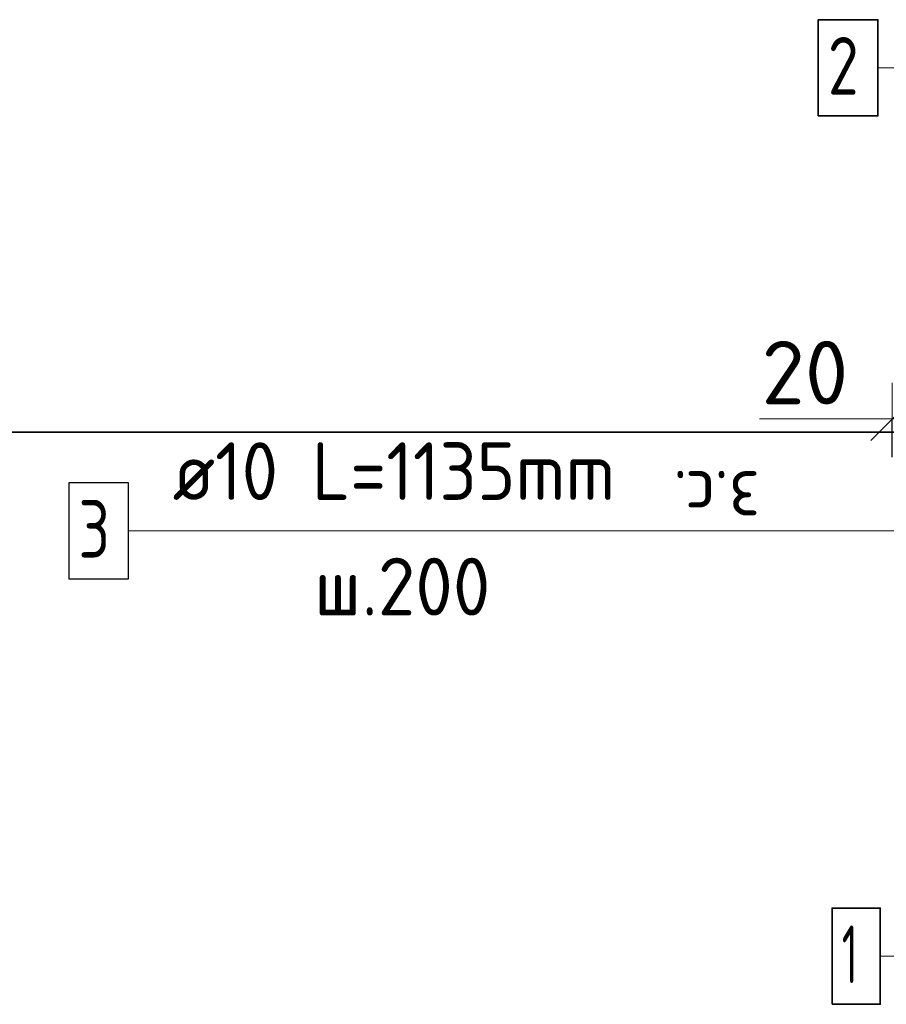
# Model space of a CAD drawing. Header units: metres. Extents: x -38 to 114, y -15 to 21.
# Tile 194 of 244: x 71.714 to 72.164, y 8.174 to 8.686. Entities that reach past the tile are written whole.
import ezdxf

# ---------------------------------------------------------------- set-up
doc = ezdxf.new("R2010")
doc.units = ezdxf.units.M
doc.header["$PDMODE"] = 65
for name, color, linetype, lineweight in [('XR$3$Арм. стержнями верхней зоны', 180, 'Continuous', 35), ('XR$3$Арм. стержнями нижней зоны', 180, 'Continuous', 35), ('XR$3$Арм.стержн. Арматура края', 96, 'Continuous', 35), ('XR$3$Размерная линия_ общее', 7, 'Continuous', 13), ('XR$4$Арм. стержнями верхней зоны', 180, 'Continuous', 35), ('XR$4$Арм. стержнями нижней зоны', 180, 'Continuous', 35), ('XR$4$Арм.стержн. Арматура края', 96, 'Continuous', 35), ('XR$4$Размерная линия_ общее', 7, 'Continuous', 13), ('XR$6$Арм. стержнями верхней зоны', 180, 'Continuous', 35), ('XR$6$Арм. стержнями нижней зоны', 180, 'Continuous', 35), ('XR$6$Арм.стержн. Арматура края', 96, 'Continuous', 35), ('XR$6$Размерная линия_ общее', 7, 'Continuous', 13)]:
    doc.layers.add(name, color=color, linetype=linetype, lineweight=lineweight)
doc.styles.add('ISOCPEUR', font='txt')
doc.dimstyles.new('DIMSTYLE_11', dxfattribs={"dimtxt": 0.033, "dimasz": 0.0375, "dimexe": 0, "dimexo": 0, "dimgap": 0.0165, "dimtad": 2, "dimdec": 0, "dimlfac": 1000, "dimrnd": 1, "dimzin": 12, "dimdsep": 46, "dimtxsty": 'ISOCPEUR', "dimblk1": 'ALL_ML_STRICH', "dimblk2": 'ALL_ML_STRICH', "dimsah": 1, "dimcen": 0, "dimclrd": 7, "dimclre": 256, "dimclrt": 7, "dimadec": 0, "dimazin": 0, "dimtfac": 1, "dimtdec": 0, "dimtix": 1, "dimtmove": 2, "dimatfit": 3, "dimfxl": 0, "dimtvp": 1.2, "dimtzin": 0, "dimlwd": 0, "dimlwe": -3, "dimarcsym": 0})

# ---------------------------------------------------------------- blocks, each defined once
blk = doc.blocks.new('ALL_ML_STRICH')
at = {"color": 0, "linetype": 'ByBlock', "lineweight": -2}
for p, q in [((0, -0.5), (0, 0.5)), ((-0.3, -0.3), (0.3, 0.3)), ((-1, 0), (0.5, 0))]:
    blk.add_line(p, q, dxfattribs=at)
blk = doc.blocks.new('*D140')
at = {"layer": 'DEFPOINTS', "color": 7, "linetype": 'Continuous', "lineweight": 13, "transparency": 33554687}
for p in [(72.1875, 8.47857), (72.1875, 8.44358), (72.1675, 8.43858)]:
    blk.add_point(p, dxfattribs=at)
at = {"layer": 'XR$3$Размерная линия_ общее', "color": 253, "linetype": 'Continuous', "lineweight": -2, "true_color": 0xa0a0a0, "transparency": 33554687}
for p, q in [((72.1675, 8.45858), (72.1675, 8.47857)), ((72.1875, 8.46358), (72.1875, 8.47857))]:
    blk.add_line(p, q, dxfattribs=at)
at = {"layer": 'XR$3$Размерная линия_ общее', "color": 7, "linetype": 'Continuous', "lineweight": -2, "transparency": 33554687}
blk.add_line((72.1875, 8.47857), (72.1675, 8.47857), dxfattribs=at)
at = {"layer": 'XR$3$Размерная линия_ общее', "color": 7, "linetype": 'Continuous', "lineweight": 13, "transparency": 33554687, "xscale": 0.0375, "yscale": 0.0375, "zscale": 0.0375}
for p, rotation in [((72.1675, 8.47857), 180), ((72.1875, 8.47857), 360)]:
    blk.add_blockref('ALL_ML_STRICH', p, dxfattribs=dict(at, rotation=rotation))
at = {"layer": 'XR$3$Размерная линия_ общее', "color": 7, "linetype": 'Continuous', "lineweight": 13, "transparency": 33554687, "insert": (72.12208, 8.50257), "char_height": 0.033, "width": 0.066, "attachment_point": 5, "style": 'ISOCPEUR'}
blk.add_mtext('\\A1;{20}', dxfattribs=at)
at = {"layer": 'XR$3$Размерная линия_ общее', "color": 7, "linetype": 'Continuous', "lineweight": 13, "transparency": 33554687, "insert": (72.09879, 8.42451), "char_height": 0.027, "width": 0.00135, "attachment_point": 1, "rotation": 180, "line_spacing_factor": 0.60241, "style": 'ISOCPEUR'}
blk.add_mtext('з.с.', dxfattribs=at)
blk = doc.blocks.new('*D359')
at = {"layer": 'DEFPOINTS', "color": 7, "linetype": 'Continuous', "lineweight": 13, "transparency": 33554687}
for p in [(72.1875, 8.47857), (72.1875, 8.44358), (72.1675, 8.43858)]:
    blk.add_point(p, dxfattribs=at)
at = {"layer": 'XR$4$Размерная линия_ общее', "color": 253, "linetype": 'Continuous', "lineweight": -2, "true_color": 0xa0a0a0, "transparency": 33554687}
for p, q in [((72.1675, 8.45858), (72.1675, 8.47857)), ((72.1875, 8.46358), (72.1875, 8.47857))]:
    blk.add_line(p, q, dxfattribs=at)
at = {"layer": 'XR$4$Размерная линия_ общее', "color": 7, "linetype": 'Continuous', "lineweight": -2, "transparency": 33554687}
blk.add_line((72.1875, 8.47857), (72.1675, 8.47857), dxfattribs=at)
at = {"layer": 'XR$4$Размерная линия_ общее', "color": 7, "linetype": 'Continuous', "lineweight": 13, "transparency": 33554687, "xscale": 0.0375, "yscale": 0.0375, "zscale": 0.0375}
for p, rotation in [((72.1675, 8.47857), 180), ((72.1875, 8.47857), 360)]:
    blk.add_blockref('ALL_ML_STRICH', p, dxfattribs=dict(at, rotation=rotation))
at = {"layer": 'XR$4$Размерная линия_ общее', "color": 7, "linetype": 'Continuous', "lineweight": 13, "transparency": 33554687, "insert": (72.12208, 8.50257), "char_height": 0.033, "width": 0.066, "attachment_point": 5, "style": 'ISOCPEUR'}
blk.add_mtext('\\A1;{20}', dxfattribs=at)
at = {"layer": 'XR$4$Размерная линия_ общее', "color": 7, "linetype": 'Continuous', "lineweight": 13, "transparency": 33554687, "insert": (72.09879, 8.42451), "char_height": 0.027, "width": 0.00135, "attachment_point": 1, "rotation": 180, "line_spacing_factor": 0.60241, "style": 'ISOCPEUR'}
blk.add_mtext('з.с.', dxfattribs=at)
blk = doc.blocks.new('*D824')
at = {"layer": 'DEFPOINTS', "color": 7, "linetype": 'Continuous', "lineweight": 13, "transparency": 33554687}
for p in [(72.1875, 8.47857), (72.1875, 8.44358), (72.1675, 8.43858)]:
    blk.add_point(p, dxfattribs=at)
at = {"layer": 'XR$6$Размерная линия_ общее', "color": 253, "linetype": 'Continuous', "lineweight": -2, "true_color": 0xa0a0a0, "transparency": 33554687}
for p, q in [((72.1675, 8.45858), (72.1675, 8.47857)), ((72.1875, 8.46358), (72.1875, 8.47857))]:
    blk.add_line(p, q, dxfattribs=at)
at = {"layer": 'XR$6$Размерная линия_ общее', "color": 7, "linetype": 'Continuous', "lineweight": -2, "transparency": 33554687}
blk.add_line((72.1875, 8.47857), (72.1675, 8.47857), dxfattribs=at)
at = {"layer": 'XR$6$Размерная линия_ общее', "color": 7, "linetype": 'Continuous', "lineweight": 13, "transparency": 33554687, "xscale": 0.0375, "yscale": 0.0375, "zscale": 0.0375}
for p, rotation in [((72.1675, 8.47857), 180), ((72.1875, 8.47857), 360)]:
    blk.add_blockref('ALL_ML_STRICH', p, dxfattribs=dict(at, rotation=rotation))
at = {"layer": 'XR$6$Размерная линия_ общее', "color": 7, "linetype": 'Continuous', "lineweight": 13, "transparency": 33554687, "insert": (72.12208, 8.50257), "char_height": 0.033, "width": 0.066, "attachment_point": 5, "style": 'ISOCPEUR'}
blk.add_mtext('\\A1;{20}', dxfattribs=at)
at = {"layer": 'XR$6$Размерная линия_ общее', "color": 7, "linetype": 'Continuous', "lineweight": 13, "transparency": 33554687, "insert": (72.09879, 8.42451), "char_height": 0.027, "width": 0.00135, "attachment_point": 1, "rotation": 180, "line_spacing_factor": 0.60241, "style": 'ISOCPEUR'}
blk.add_mtext('з.с.', dxfattribs=at)

msp = doc.modelspace()

# ---------------------------------------------------------------- linework, layer by layer
at = {"color": 7, "linetype": 'Continuous', "lineweight": 13, "transparency": 33554687}
for p, q in [((72.1675, 8.47857), (72.0985, 8.47857)), ((72.1675, 8.47857), (72.0985, 8.47857)), ((72.1675, 8.47857), (72.0985, 8.47857)), ((86.41979, 8.47171), (67.91979, 8.47171))]:
    msp.add_line(p, q, dxfattribs=at)
at = {"color": 7, "linetype": 'Continuous', "lineweight": 35, "transparency": 33554687}
msp.add_line((67.91979, 8.47171), (86.41979, 8.47171), dxfattribs=at)
at = {"layer": 'XR$3$Арм. стержнями верхней зоны', "color": 7, "linetype": 'Continuous', "lineweight": 13, "transparency": 33554687}
msp.add_line((72.16001, 8.66104), (72.38601, 8.66104), dxfattribs=at)
at = {"layer": 'XR$3$Арм. стержнями верхней зоны', "color": 7, "linetype": 'Continuous', "lineweight": 35, "transparency": 33554687}
msp.add_lwpolyline([(72.12901, 8.63604), (72.16001, 8.63604), (72.16001, 8.68604), (72.12901, 8.68604), (72.12901, 8.63604)], dxfattribs=at)
at = {"layer": 'XR$3$Арм. стержнями нижней зоны', "color": 7, "linetype": 'Continuous', "lineweight": 13, "transparency": 33554687}
msp.add_line((72.16123, 8.19921), (72.38723, 8.19921), dxfattribs=at)
at = {"layer": 'XR$3$Арм. стержнями нижней зоны', "color": 7, "linetype": 'Continuous', "lineweight": 35, "transparency": 33554687}
msp.add_lwpolyline([(72.13623, 8.17421), (72.16123, 8.17421), (72.16123, 8.22421), (72.13623, 8.22421), (72.13623, 8.17421)], dxfattribs=at)
at = {"layer": 'XR$3$Арм.стержн. Арматура края', "color": 7, "linetype": 'Continuous', "lineweight": 13, "transparency": 33554687}
for p, q in [((71.77057, 8.42035), (72.08057, 8.42035)), ((72.08057, 8.42035), (72.1925, 8.42035))]:
    msp.add_line(p, q, dxfattribs=at)
at = {"layer": 'XR$3$Арм.стержн. Арматура края', "color": 7, "linetype": 'Continuous', "lineweight": 25, "transparency": 33554687}
msp.add_lwpolyline([(71.73957, 8.39535), (71.77057, 8.39535), (71.77057, 8.44535), (71.73957, 8.44535), (71.73957, 8.39535)], dxfattribs=at)
at = {"layer": 'XR$4$Арм. стержнями верхней зоны', "color": 7, "linetype": 'Continuous', "lineweight": 13, "transparency": 33554687}
msp.add_line((72.16001, 8.66104), (72.38601, 8.66104), dxfattribs=at)
at = {"layer": 'XR$4$Арм. стержнями верхней зоны', "color": 7, "linetype": 'Continuous', "lineweight": 35, "transparency": 33554687}
msp.add_lwpolyline([(72.12901, 8.63604), (72.16001, 8.63604), (72.16001, 8.68604), (72.12901, 8.68604), (72.12901, 8.63604)], dxfattribs=at)
at = {"layer": 'XR$4$Арм. стержнями нижней зоны', "color": 7, "linetype": 'Continuous', "lineweight": 13, "transparency": 33554687}
msp.add_line((72.16123, 8.19921), (72.38723, 8.19921), dxfattribs=at)
at = {"layer": 'XR$4$Арм. стержнями нижней зоны', "color": 7, "linetype": 'Continuous', "lineweight": 35, "transparency": 33554687}
msp.add_lwpolyline([(72.13623, 8.17421), (72.16123, 8.17421), (72.16123, 8.22421), (72.13623, 8.22421), (72.13623, 8.17421)], dxfattribs=at)
at = {"layer": 'XR$4$Арм.стержн. Арматура края', "color": 7, "linetype": 'Continuous', "lineweight": 13, "transparency": 33554687}
for p, q in [((71.77057, 8.42035), (72.08057, 8.42035)), ((72.08057, 8.42035), (72.1925, 8.42035))]:
    msp.add_line(p, q, dxfattribs=at)
at = {"layer": 'XR$4$Арм.стержн. Арматура края', "color": 7, "linetype": 'Continuous', "lineweight": 25, "transparency": 33554687}
msp.add_lwpolyline([(71.73957, 8.39535), (71.77057, 8.39535), (71.77057, 8.44535), (71.73957, 8.44535), (71.73957, 8.39535)], dxfattribs=at)
at = {"layer": 'XR$6$Арм. стержнями верхней зоны', "color": 7, "linetype": 'Continuous', "lineweight": 13, "transparency": 33554687}
msp.add_line((72.16001, 8.66104), (72.38601, 8.66104), dxfattribs=at)
at = {"layer": 'XR$6$Арм. стержнями верхней зоны', "color": 7, "linetype": 'Continuous', "lineweight": 35, "transparency": 33554687}
msp.add_lwpolyline([(72.12901, 8.63604), (72.16001, 8.63604), (72.16001, 8.68604), (72.12901, 8.68604), (72.12901, 8.63604)], dxfattribs=at)
at = {"layer": 'XR$6$Арм. стержнями нижней зоны', "color": 7, "linetype": 'Continuous', "lineweight": 13, "transparency": 33554687}
msp.add_line((72.16123, 8.19921), (72.38723, 8.19921), dxfattribs=at)
at = {"layer": 'XR$6$Арм. стержнями нижней зоны', "color": 7, "linetype": 'Continuous', "lineweight": 35, "transparency": 33554687}
msp.add_lwpolyline([(72.13623, 8.17421), (72.16123, 8.17421), (72.16123, 8.22421), (72.13623, 8.22421), (72.13623, 8.17421)], dxfattribs=at)
at = {"layer": 'XR$6$Арм.стержн. Арматура края', "color": 7, "linetype": 'Continuous', "lineweight": 13, "transparency": 33554687}
for p, q in [((71.77057, 8.42035), (72.08057, 8.42035)), ((72.08057, 8.42035), (72.1925, 8.42035))]:
    msp.add_line(p, q, dxfattribs=at)
at = {"layer": 'XR$6$Арм.стержн. Арматура края', "color": 7, "linetype": 'Continuous', "lineweight": 25, "transparency": 33554687}
msp.add_lwpolyline([(71.73957, 8.39535), (71.77057, 8.39535), (71.77057, 8.44535), (71.73957, 8.44535), (71.73957, 8.39535)], dxfattribs=at)

# ---------------------------------------------------------------- texts
at = {"layer": 'XR$3$Арм. стержнями верхней зоны', "color": 7, "linetype": 'Continuous', "lineweight": 25, "transparency": 33554687, "insert": (72.13401, 8.64704), "char_height": 0.03, "width": 0.0326407, "attachment_point": 7, "style": 'ISOCPEUR'}
msp.add_mtext('\\W0.78;2', dxfattribs=at)
at = {"layer": 'XR$3$Арм. стержнями нижней зоны', "color": 7, "linetype": 'Continuous', "lineweight": 25, "transparency": 33554687, "insert": (72.14123, 8.18521), "char_height": 0.03, "width": 0.0233333, "attachment_point": 7, "style": 'ISOCPEUR'}
msp.add_mtext('\\W0.56;1', dxfattribs=at)
at = {"layer": 'XR$3$Арм.стержн. Арматура края', "color": 7, "linetype": 'Continuous', "lineweight": 25, "transparency": 33554687, "char_height": 0.03, "attachment_point": 7, "style": 'ISOCPEUR'}
for s, insert, width in [('\\W0.92;ø10 L=1135mm ', (71.79357, 8.43635), 0.2806692), ('\\W0.78;3', (71.74457, 8.40635), 0.0326407), ('\\W0.95;ш.200 ', (71.86707, 8.37635), 0.1311996)]:
    msp.add_mtext(s, dxfattribs=dict(at, insert=insert, width=width))
at = {"layer": 'XR$4$Арм. стержнями верхней зоны', "color": 7, "linetype": 'Continuous', "lineweight": 25, "transparency": 33554687, "insert": (72.13401, 8.64704), "char_height": 0.03, "width": 0.0326407, "attachment_point": 7, "style": 'ISOCPEUR'}
msp.add_mtext('\\W0.78;2', dxfattribs=at)
at = {"layer": 'XR$4$Арм. стержнями нижней зоны', "color": 7, "linetype": 'Continuous', "lineweight": 25, "transparency": 33554687, "insert": (72.14123, 8.18521), "char_height": 0.03, "width": 0.0233333, "attachment_point": 7, "style": 'ISOCPEUR'}
msp.add_mtext('\\W0.56;1', dxfattribs=at)
at = {"layer": 'XR$4$Арм.стержн. Арматура края', "color": 7, "linetype": 'Continuous', "lineweight": 25, "transparency": 33554687, "char_height": 0.03, "attachment_point": 7, "style": 'ISOCPEUR'}
for s, insert, width in [('\\W0.92;ø10 L=1135mm ', (71.79357, 8.43635), 0.2806692), ('\\W0.78;3', (71.74457, 8.40635), 0.0326407), ('\\W0.95;ш.200 ', (71.86707, 8.37635), 0.1311996)]:
    msp.add_mtext(s, dxfattribs=dict(at, insert=insert, width=width))
at = {"layer": 'XR$6$Арм. стержнями верхней зоны', "color": 7, "linetype": 'Continuous', "lineweight": 25, "transparency": 33554687, "insert": (72.13401, 8.64704), "char_height": 0.03, "width": 0.0326407, "attachment_point": 7, "style": 'ISOCPEUR'}
msp.add_mtext('\\W0.78;2', dxfattribs=at)
at = {"layer": 'XR$6$Арм. стержнями нижней зоны', "color": 7, "linetype": 'Continuous', "lineweight": 25, "transparency": 33554687, "insert": (72.14123, 8.18521), "char_height": 0.03, "width": 0.0233333, "attachment_point": 7, "style": 'ISOCPEUR'}
msp.add_mtext('\\W0.56;1', dxfattribs=at)
at = {"layer": 'XR$6$Арм.стержн. Арматура края', "color": 7, "linetype": 'Continuous', "lineweight": 25, "transparency": 33554687, "char_height": 0.03, "attachment_point": 7, "style": 'ISOCPEUR'}
for s, insert, width in [('\\W0.92;ø10 L=1135mm ', (71.79357, 8.43635), 0.2806692), ('\\W0.78;3', (71.74457, 8.40635), 0.0326407), ('\\W0.95;ш.200 ', (71.86707, 8.37635), 0.1311996)]:
    msp.add_mtext(s, dxfattribs=dict(at, insert=insert, width=width))

# ---------------------------------------------------------------- dimensions: what is measured, and where the dimension line sits
at = {"layer": 'XR$3$Размерная линия_ общее', "color": 7, "linetype": 'Continuous', "lineweight": 13, "transparency": 33554687}
dim = msp.add_linear_dim(base=(72.1675, 8.47857), p1=(72.1875, 8.46358), p2=(72.1675, 8.45858), angle=180, text='<>\\Xз.с.', dimstyle='DIMSTYLE_11', override={"dimpost": '<>', "dimclrd": 7, "dimclre": 253, "dimclrt": 7, "dimlwd": 0, "dimlwe": 65533}, dxfattribs=at)
dim.commit()
dim.dimension.update_dxf_attribs({"geometry": '*D140', "text_midpoint": (72.12208, 8.50257), "dimtype": 160})
at = {"layer": 'XR$4$Размерная линия_ общее', "color": 7, "linetype": 'Continuous', "lineweight": 13, "transparency": 33554687}
dim = msp.add_linear_dim(base=(72.1675, 8.47857), p1=(72.1875, 8.46358), p2=(72.1675, 8.45858), angle=180, text='<>\\Xз.с.', dimstyle='DIMSTYLE_11', override={"dimpost": '<>', "dimclrd": 7, "dimclre": 253, "dimclrt": 7, "dimlwd": 0, "dimlwe": 65533}, dxfattribs=at)
dim.commit()
dim.dimension.update_dxf_attribs({"geometry": '*D359', "text_midpoint": (72.12208, 8.50257), "dimtype": 160})
at = {"layer": 'XR$6$Размерная линия_ общее', "color": 7, "linetype": 'Continuous', "lineweight": 13, "transparency": 33554687}
dim = msp.add_linear_dim(base=(72.1675, 8.47857), p1=(72.1875, 8.46358), p2=(72.1675, 8.45858), angle=180, text='<>\\Xз.с.', dimstyle='DIMSTYLE_11', override={"dimpost": '<>', "dimclrd": 7, "dimclre": 253, "dimclrt": 7, "dimlwd": 0, "dimlwe": 65533}, dxfattribs=at)
dim.commit()
dim.dimension.update_dxf_attribs({"geometry": '*D824', "text_midpoint": (72.12208, 8.50257), "dimtype": 160})

doc.saveas('drawing.dxf')
